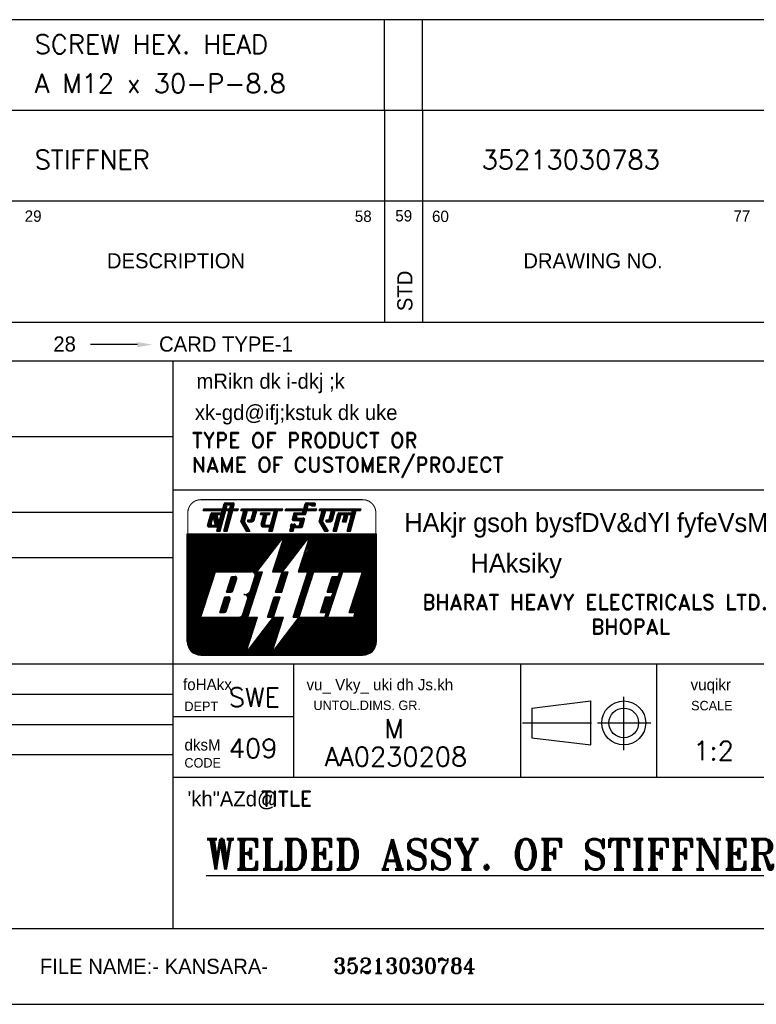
# Model space of a CAD drawing. Extents: x 0 to 840, y 0 to 594.
# Tile 3 of 5: x 439 to 634, y 0 to 260. Entities that reach past the tile are written whole.
import ezdxf

# ---------------------------------------------------------------- set-up
doc = ezdxf.new("R2010")
doc.units = 0
doc.header["$LTSCALE"] = 10
doc.header["$MEASUREMENT"] = 0
doc.linetypes.add('DASHDOT', pattern=[1, 0.5, -0.25, 0, -0.25])
doc.layers.get('0').update_dxf_attribs({"linetype": 'CONTINUOUS'})
doc.layers.add('6', color=4, linetype='DASHDOT')
doc.layers.add('FORMAT', color=7, linetype='CONTINUOUS')
doc.styles.add('HINDI', font='hindi')
doc.styles.add('ROMAND', font='romand')
doc.styles.add('ROMANS', font='romans')
doc.styles.add('ROMANT', font='romant.shx')

# ---------------------------------------------------------------- blocks, each defined once
blk = doc.blocks.new('*X18')
at = {"color": 0}
for p, q in [((31.56, 28.02), (32.19, 28.65)), ((31.62, 28.26), (32.25, 28.89)), ((31.69, 28.51), (32.28, 29.1)), ((31.75, 28.75), (32.11, 29.1)), ((31.82, 28.99), (31.93, 29.1)), ((31.23, 26.81), (31.86, 27.44)), ((31.3, 27.06), (31.93, 27.68)), ((31.36, 27.3), (31.99, 27.93)), ((31.43, 27.54), (32.06, 28.17)), ((31.49, 27.78), (32.12, 28.41)), ((31.16, 26.39), (31.73, 26.96)), ((31.17, 26.57), (31.8, 27.2)), ((31.34, 26.39), (31.67, 26.72)), ((31.52, 26.39), (31.6, 26.48))]:
    blk.add_line(p, q, dxfattribs=at)
blk = doc.blocks.new('*X17')
at = {"color": 0}
for p, q in [((29.69, 27.92), (30.56, 28.79)), ((29.76, 28.17), (30.38, 28.79)), ((29.82, 28.41), (30.2, 28.79)), ((29.89, 28.65), (30.03, 28.79)), ((30.5, 28.56), (30.73, 28.79)), ((30.62, 27.97), (31.44, 28.79)), ((30.66, 28.54), (30.91, 28.79)), ((30.69, 28.21), (31.14, 28.67)), ((30.73, 28.44), (31.07, 28.77)), ((31.15, 28.67), (31.26, 28.79)), ((31.39, 28.56), (31.62, 28.79)), ((31.57, 28.56), (31.75, 28.75)), ((29.37, 26.72), (30, 27.34)), ((29.43, 26.96), (30.06, 27.59)), ((29.5, 27.2), (30.13, 27.83)), ((29.56, 27.44), (30.19, 28.07)), ((29.63, 27.68), (30.26, 28.31)), ((30.56, 27.73), (31.19, 28.36)), ((30.63, 27.62), (31.12, 28.12)), ((30.8, 27.62), (31.06, 27.88)), ((30.98, 27.62), (30.99, 27.64)), ((29.3, 26.47), (29.93, 27.1)), ((29.4, 26.39), (29.87, 26.86)), ((29.57, 26.39), (29.8, 26.62))]:
    blk.add_line(p, q, dxfattribs=at)
blk = doc.blocks.new('*X16')
at = {"color": 0}
for p, q in [((27.57, 28.1), (28.2, 28.73)), ((27.63, 28.34), (28.26, 28.97)), ((27.7, 28.58), (28.22, 29.1)), ((27.76, 28.82), (28.04, 29.1)), ((27.83, 29.06), (27.86, 29.1)), ((28.82, 28.12), (29.45, 28.74)), ((28.89, 28.36), (29.52, 28.99)), ((28.95, 28.6), (29.45, 29.1)), ((29.02, 28.84), (29.28, 29.1)), ((29.08, 29.08), (29.1, 29.1)), ((27.44, 27.62), (28.07, 28.24)), ((27.5, 27.86), (28.13, 28.49)), ((27.51, 27.51), (28, 28)), ((27.57, 27.39), (27.94, 27.76)), ((27.64, 27.28), (27.93, 27.57)), ((27.7, 27.17), (27.99, 27.46)), ((27.76, 27.06), (28.06, 27.35)), ((28.36, 27.65), (28.56, 27.85)), ((28.36, 27.83), (28.38, 27.85)), ((28.5, 27.62), (29.39, 28.5)), ((28.68, 27.62), (29.32, 28.26)), ((28.86, 27.62), (29.26, 28.02)), ((29.08, 27.67), (29.17, 27.76)), ((27.83, 26.95), (28.12, 27.24)), ((27.89, 26.83), (28.19, 27.13)), ((27.96, 26.72), (28.25, 27.01)), ((28.02, 26.61), (28.32, 26.9)), ((28.09, 26.5), (28.38, 26.79)), ((28.16, 26.39), (28.44, 26.68)), ((28.33, 26.39), (28.51, 26.56)), ((28.51, 26.39), (28.57, 26.45))]:
    blk.add_line(p, q, dxfattribs=at)
blk = doc.blocks.new('*X15')
at = {"color": 0}
for p, q in [((27.48, 29.25), (27.56, 29.33)), ((27.51, 29.1), (27.74, 29.33)), ((27.69, 29.1), (27.92, 29.33)), ((27.86, 29.1), (28.09, 29.33)), ((28.04, 29.1), (28.27, 29.33)), ((28.22, 29.1), (28.45, 29.33)), ((28.39, 29.1), (28.62, 29.33)), ((28.57, 29.1), (28.8, 29.33)), ((28.75, 29.1), (28.98, 29.33)), ((28.92, 29.1), (29.15, 29.33)), ((29.1, 29.1), (29.33, 29.33)), ((29.28, 29.1), (29.51, 29.33)), ((29.45, 29.1), (29.68, 29.33)), ((29.63, 29.1), (29.86, 29.33)), ((29.81, 29.1), (30.04, 29.33)), ((29.98, 29.1), (30.21, 29.33)), ((30.16, 29.1), (30.39, 29.33)), ((30.34, 29.1), (30.57, 29.33)), ((30.51, 29.1), (30.74, 29.33)), ((30.69, 29.1), (30.92, 29.33)), ((30.87, 29.1), (31.1, 29.33)), ((31.04, 29.1), (31.27, 29.33)), ((31.22, 29.1), (31.45, 29.33)), ((31.4, 29.1), (31.63, 29.33)), ((31.57, 29.1), (31.8, 29.33)), ((31.75, 29.1), (31.98, 29.33)), ((31.93, 29.1), (32.16, 29.33)), ((32.11, 29.1), (32.34, 29.33)), ((32.28, 29.1), (32.51, 29.33)), ((32.46, 29.1), (32.69, 29.33)), ((32.64, 29.1), (32.87, 29.33)), ((32.81, 29.1), (32.93, 29.22))]:
    blk.add_line(p, q, dxfattribs=at)
blk = doc.blocks.new('*X14')
at = {"color": 0}
for p, q in [((23.88, 27.95), (24.72, 28.79)), ((23.95, 28.19), (24.55, 28.79)), ((24.01, 28.43), (24.37, 28.79)), ((24.08, 28.67), (24.19, 28.79)), ((24.67, 28.56), (24.9, 28.79)), ((24.85, 28.56), (25.08, 28.79)), ((25.02, 28.56), (25.56, 29.1)), ((25.2, 28.56), (25.74, 29.1)), ((25.32, 29.03), (25.39, 29.1)), ((25.38, 28.56), (25.76, 28.94)), ((25.56, 28.56), (25.69, 28.7)), ((23.92, 27.81), (24.44, 28.33)), ((24.06, 27.77), (24.45, 28.17)), ((24.23, 27.77), (24.56, 28.1)), ((24.41, 27.77), (24.74, 28.1)), ((24.55, 26.85), (25.43, 27.73)), ((24.59, 27.77), (24.92, 28.1)), ((24.73, 26.85), (25.37, 27.49)), ((24.76, 27.77), (25.09, 28.1)), ((24.87, 27.34), (25.49, 27.96)), ((24.9, 27.72), (25.27, 28.1)), ((24.93, 27.59), (25.42, 28.07)), ((23.63, 26.99), (23.95, 27.31)), ((23.69, 27.23), (23.76, 27.29)), ((23.7, 26.88), (24.13, 27.31)), ((23.84, 26.85), (24.26, 27.26)), ((24.02, 26.85), (24.29, 27.12)), ((24.2, 26.85), (24.43, 27.08)), ((24.38, 26.85), (24.61, 27.08)), ((24.91, 26.85), (25.3, 27.25)), ((25.08, 26.85), (25.24, 27.01))]:
    blk.add_line(p, q, dxfattribs=at)
blk = doc.blocks.new('*X13')
at = {"color": 0}
for p, q in [((22.95, 29.14), (23.14, 29.33)), ((23.09, 29.1), (23.32, 29.33)), ((23.27, 29.1), (23.5, 29.33)), ((23.44, 29.1), (23.67, 29.33)), ((23.62, 29.1), (23.85, 29.33)), ((23.8, 29.1), (24.03, 29.33)), ((23.97, 29.1), (24.2, 29.33)), ((24.15, 29.1), (24.38, 29.33)), ((24.33, 29.1), (24.56, 29.33)), ((24.5, 29.1), (24.73, 29.33)), ((24.68, 29.1), (24.91, 29.33)), ((24.86, 29.1), (25.09, 29.33)), ((25.03, 29.1), (25.26, 29.33)), ((25.21, 29.1), (25.44, 29.33)), ((25.39, 29.1), (25.62, 29.33)), ((25.56, 29.1), (25.79, 29.33)), ((25.74, 29.1), (25.97, 29.33)), ((25.92, 29.1), (26.15, 29.33)), ((26.09, 29.1), (26.32, 29.33)), ((26.27, 29.1), (26.5, 29.33)), ((26.45, 29.1), (26.68, 29.33)), ((26.63, 29.1), (26.86, 29.33)), ((26.8, 29.1), (27.03, 29.33)), ((26.98, 29.1), (27.08, 29.2))]:
    blk.add_line(p, q, dxfattribs=at)
blk = doc.blocks.new('*X12')
at = {"color": 0}
for p, q in [((25.44, 29.33), (26.21, 30.1)), ((25.45, 29.52), (26.03, 30.1)), ((25.52, 29.76), (25.86, 30.1)), ((25.58, 30), (25.67, 30.09)), ((26.16, 29.87), (26.39, 30.1)), ((26.33, 29.87), (26.56, 30.1)), ((26.44, 29.8), (26.74, 30.1)), ((26.54, 29.72), (26.89, 30.07)), ((26.71, 29.72), (26.94, 29.95)), ((25.62, 29.33), (25.95, 29.66)), ((25.79, 29.33), (25.89, 29.42))]:
    blk.add_line(p, q, dxfattribs=at)
blk = doc.blocks.new('*X11')
at = {"color": 0}
for p, q in [((23.56, 26.39), (24.02, 26.85)), ((23.6, 26.61), (23.84, 26.85)), ((23.67, 26.85), (23.7, 26.88)), ((23.74, 26.39), (24.1, 26.75)), ((23.92, 26.39), (24.04, 26.51))]:
    blk.add_line(p, q, dxfattribs=at)
blk = doc.blocks.new('*X10')
at = {"color": 0}
for p, q in [((17.09, 29.11), (17.31, 29.33)), ((17.26, 29.1), (17.49, 29.33)), ((17.43, 29.1), (17.66, 29.33)), ((17.61, 29.1), (17.84, 29.33)), ((17.79, 29.1), (18.02, 29.33)), ((17.96, 29.1), (18.19, 29.33)), ((18.14, 29.1), (18.37, 29.33)), ((18.32, 29.1), (18.55, 29.33)), ((18.49, 29.1), (18.72, 29.33)), ((18.67, 29.1), (18.9, 29.33)), ((18.85, 29.1), (19.08, 29.33)), ((19.02, 29.1), (19.25, 29.33)), ((19.2, 29.1), (19.43, 29.33)), ((19.38, 29.1), (19.61, 29.33)), ((19.55, 29.1), (19.78, 29.33)), ((19.7, 28.71), (19.77, 28.79)), ((19.72, 28.56), (19.95, 28.79)), ((19.73, 29.1), (19.96, 29.33)), ((19.9, 28.56), (20.13, 28.79)), ((19.91, 29.1), (20.14, 29.33)), ((20.07, 28.56), (20.3, 28.79)), ((20.08, 29.1), (20.31, 29.33)), ((20.25, 28.56), (20.48, 28.79)), ((20.26, 29.1), (20.49, 29.33)), ((20.43, 28.56), (20.66, 28.79)), ((20.44, 29.1), (20.67, 29.33)), ((20.61, 29.1), (20.84, 29.33)), ((20.61, 28.56), (20.84, 28.79)), ((20.78, 28.56), (20.95, 28.73)), ((20.79, 29.1), (21.02, 29.33)), ((20.97, 29.1), (21.2, 29.33)), ((21.15, 29.1), (21.38, 29.33)), ((21.32, 29.1), (21.55, 29.33)), ((21.5, 29.1), (21.73, 29.33)), ((21.68, 29.1), (21.91, 29.33)), ((21.85, 29.1), (22.08, 29.33)), ((22.03, 29.1), (22.26, 29.33)), ((22.21, 29.1), (22.44, 29.33)), ((22.38, 29.1), (22.61, 29.33))]:
    blk.add_line(p, q, dxfattribs=at)
blk = doc.blocks.new('*X9')
at = {"color": 0}
for p, q in [((17.25, 28.21), (17.88, 28.84)), ((17.31, 28.45), (17.94, 29.08)), ((17.38, 28.69), (17.79, 29.1)), ((17.44, 28.93), (17.61, 29.1)), ((18.5, 28.22), (19.13, 28.85)), ((18.57, 28.47), (19.2, 29.09)), ((18.63, 28.71), (19.02, 29.1)), ((18.7, 28.95), (18.85, 29.1)), ((21.26, 28.15), (21.89, 28.78)), ((21.32, 28.39), (21.95, 29.02)), ((21.39, 28.63), (21.85, 29.1)), ((21.45, 28.88), (21.68, 29.1)), ((17.12, 27.72), (17.75, 28.35)), ((17.13, 27.56), (17.68, 28.11)), ((17.18, 27.97), (17.81, 28.59)), ((17.19, 27.44), (17.62, 27.87)), ((17.26, 27.33), (17.55, 27.63)), ((17.32, 27.22), (17.61, 27.51)), ((17.39, 27.11), (17.68, 27.4)), ((18.01, 27.73), (18.13, 27.85)), ((18.07, 27.62), (18.31, 27.85)), ((18.25, 27.62), (19, 28.37)), ((18.43, 27.62), (18.94, 28.13)), ((18.44, 27.98), (19.07, 28.61)), ((18.61, 27.62), (18.87, 27.89)), ((19.77, 27.2), (20.37, 27.8)), ((19.81, 27.41), (20.44, 28.04)), ((19.82, 27.07), (20.31, 27.56)), ((19.87, 27.65), (20.5, 28.28)), ((19.94, 27.89), (20.57, 28.52)), ((20, 28.13), (20.43, 28.56)), ((20.07, 28.38), (20.25, 28.56)), ((20.87, 26.7), (21.5, 27.33)), ((20.92, 26.93), (21.56, 27.57)), ((21, 27.19), (21.63, 27.81)), ((21.06, 27.43), (21.69, 28.06)), ((21.13, 27.67), (21.76, 28.3)), ((21.19, 27.91), (21.82, 28.54)), ((17.45, 27), (17.74, 27.29)), ((17.51, 26.88), (17.81, 27.18)), ((17.58, 26.77), (17.87, 27.06)), ((17.64, 26.66), (17.94, 26.95)), ((17.71, 26.55), (18, 26.84)), ((17.77, 26.44), (18.07, 26.73)), ((17.9, 26.39), (18.13, 26.62)), ((18.08, 26.39), (18.19, 26.5)), ((18.26, 26.39), (18.26, 26.39)), ((19.91, 26.98), (20.25, 27.32)), ((20.04, 26.93), (20.3, 27.19)), ((20.21, 26.93), (20.44, 27.16)), ((20.39, 26.93), (20.62, 27.16)), ((20.57, 26.93), (20.8, 27.16)), ((20.74, 26.93), (20.97, 27.16)), ((20.8, 26.46), (21.43, 27.09)), ((20.91, 26.39), (21.37, 26.85)), ((21.09, 26.39), (21.3, 26.61))]:
    blk.add_line(p, q, dxfattribs=at)
blk = doc.blocks.new('*X8')
at = {"color": 0}
for p, q in [((13.41, 28.26), (13.71, 28.56)), ((13.45, 28.12), (13.89, 28.56)), ((13.46, 28.49), (13.51, 28.54)), ((13.49, 27.98), (13.95, 28.44)), ((13.53, 27.85), (13.98, 28.3)), ((13.57, 27.71), (14.01, 28.16)), ((13.6, 27.57), (14.05, 28.02)), ((13.64, 27.43), (14.08, 27.87)), ((13.68, 27.29), (14.12, 27.73)), ((13.72, 27.16), (14.15, 27.59)), ((13.9, 27.16), (14.17, 27.43)), ((14.08, 27.16), (14.1, 27.18))]:
    blk.add_line(p, q, dxfattribs=at)
blk = doc.blocks.new('*X7')
at = {"color": 0}
for p, q in [((12.97, 28.18), (13.59, 28.79)), ((13.04, 28.42), (13.41, 28.79)), ((13.1, 28.66), (13.23, 28.79)), ((13.51, 28.54), (13.76, 28.79)), ((13.71, 28.56), (13.94, 28.79)), ((13.89, 28.56), (14.12, 28.79)), ((14.06, 28.56), (14.29, 28.79)), ((14.24, 28.56), (14.47, 28.79)), ((14.42, 28.56), (14.49, 28.63)), ((12.7, 27.02), (13.19, 27.51)), ((12.72, 27.21), (13.26, 27.76)), ((12.78, 27.45), (13.32, 28)), ((12.84, 27.69), (13.39, 28.24)), ((12.91, 27.94), (13.46, 28.49)), ((12.79, 26.94), (13.15, 27.29)), ((12.96, 26.93), (13.22, 27.18)), ((13.14, 26.93), (13.37, 27.16)), ((13.32, 26.93), (13.55, 27.16)), ((13.49, 26.93), (13.72, 27.16)), ((13.67, 26.93), (13.9, 27.16)), ((13.85, 26.93), (14.08, 27.16)), ((14.03, 26.93), (14.04, 26.94))]:
    blk.add_line(p, q, dxfattribs=at)
blk = doc.blocks.new('*X6')
at = {"color": 0}
for p, q in [((12.13, 29.1), (12.36, 29.33)), ((12.15, 29.3), (12.18, 29.33)), ((12.31, 29.1), (12.54, 29.33)), ((12.48, 29.1), (12.71, 29.33)), ((12.66, 29.1), (12.89, 29.33)), ((12.84, 29.1), (13.07, 29.33)), ((13.01, 29.1), (13.24, 29.33)), ((13.19, 29.1), (13.42, 29.33)), ((13.37, 29.1), (13.6, 29.33)), ((13.54, 29.1), (13.77, 29.33)), ((13.72, 29.1), (13.95, 29.33)), ((13.9, 29.1), (14.13, 29.33)), ((14.07, 29.1), (14.3, 29.33)), ((14.25, 29.1), (14.48, 29.33)), ((14.43, 29.1), (14.66, 29.33)), ((14.6, 29.1), (14.83, 29.33)), ((14.78, 29.1), (15.01, 29.33)), ((14.96, 29.1), (15.19, 29.33)), ((15.13, 29.1), (15.36, 29.33)), ((15.31, 29.1), (15.54, 29.33)), ((15.49, 29.1), (15.72, 29.33)), ((15.66, 29.1), (15.89, 29.33)), ((15.84, 29.1), (16.07, 29.33)), ((16.02, 29.1), (16.25, 29.33)), ((16.2, 29.1), (16.43, 29.33)), ((16.37, 29.1), (16.6, 29.33)), ((16.55, 29.1), (16.76, 29.31))]:
    blk.add_line(p, q, dxfattribs=at)
blk = doc.blocks.new('*X5')
at = {"color": 0}
for p, q in [((14.69, 29.36), (15.43, 30.1)), ((14.75, 29.6), (15.25, 30.1)), ((14.81, 29.84), (15.07, 30.1)), ((15.37, 29.87), (15.6, 30.1)), ((15.55, 29.87), (15.78, 30.1)), ((15.62, 29.41), (16.21, 30)), ((15.67, 29.81), (15.96, 30.1)), ((15.68, 29.65), (16.12, 30.09)), ((14.83, 29.33), (15.25, 29.74)), ((15.01, 29.33), (15.18, 29.5)), ((15.72, 29.33), (16.18, 29.79)), ((15.89, 29.33), (16.12, 29.55))]:
    blk.add_line(p, q, dxfattribs=at)
blk = doc.blocks.new('*X4')
at = {"color": 0}
for p, q in [((14.36, 28.15), (14.99, 28.78)), ((14.43, 28.39), (15.05, 29.02)), ((14.49, 28.63), (14.96, 29.1)), ((14.56, 28.87), (14.78, 29.1)), ((15.29, 28.2), (15.92, 28.83)), ((15.36, 28.44), (15.99, 29.07)), ((15.42, 28.68), (15.84, 29.1)), ((15.49, 28.92), (15.66, 29.1)), ((13.97, 26.7), (14.6, 27.33)), ((14.04, 26.94), (14.67, 27.57)), ((14.1, 27.18), (14.73, 27.81)), ((14.17, 27.43), (14.8, 28.05)), ((14.23, 27.67), (14.86, 28.3)), ((14.3, 27.91), (14.93, 28.54)), ((14.91, 26.75), (15.54, 27.38)), ((14.97, 26.99), (15.6, 27.62)), ((15.04, 27.23), (15.66, 27.86)), ((15.1, 27.48), (15.73, 28.1)), ((15.17, 27.72), (15.79, 28.34)), ((15.23, 27.96), (15.86, 28.59)), ((13.91, 26.46), (14.54, 27.09)), ((14.02, 26.39), (14.47, 26.85)), ((14.19, 26.39), (14.41, 26.61)), ((14.84, 26.51), (15.47, 27.14)), ((14.9, 26.39), (15.41, 26.9)), ((15.08, 26.39), (15.34, 26.65)), ((15.25, 26.39), (15.28, 26.41))]:
    blk.add_line(p, q, dxfattribs=at)
blk = doc.blocks.new('*X3')
at = {"color": 0}
for p, q in [((10, 17.42), (18.58, 26)), ((10, 17.6), (18.4, 26)), ((10, 17.78), (18.22, 26)), ((10, 17.95), (18.05, 26)), ((10, 18.13), (17.87, 26)), ((10, 18.31), (17.69, 26)), ((10, 18.49), (17.51, 26)), ((10, 18.66), (17.34, 26)), ((10, 18.84), (17.16, 26)), ((10, 19.02), (16.98, 26)), ((10, 19.19), (16.81, 26)), ((10, 19.37), (16.63, 26)), ((10, 19.55), (16.45, 26)), ((10, 19.72), (16.28, 26)), ((10, 19.9), (16.1, 26)), ((10, 20.08), (15.92, 26)), ((10, 20.25), (15.75, 26)), ((10, 20.43), (15.57, 26)), ((10, 20.61), (15.39, 26)), ((10, 20.78), (15.22, 26)), ((10, 20.96), (15.04, 26)), ((10, 21.14), (14.86, 26)), ((10, 21.31), (14.69, 26)), ((10, 21.49), (14.51, 26)), ((10, 21.67), (14.33, 26)), ((10, 21.84), (14.16, 26)), ((10, 22.02), (13.98, 26)), ((10, 22.2), (13.8, 26)), ((10, 22.37), (13.63, 26)), ((10, 22.55), (13.45, 26)), ((10, 22.73), (13.27, 26)), ((10, 22.9), (13.1, 26)), ((10, 23.08), (12.92, 26)), ((10, 23.26), (12.74, 26)), ((10, 23.44), (12.56, 26)), ((10, 23.61), (12.39, 26)), ((10, 23.79), (12.21, 26)), ((10, 23.97), (12.03, 26)), ((10, 24.14), (11.86, 26)), ((10, 24.32), (11.68, 26)), ((10, 24.5), (11.5, 26)), ((10, 24.67), (11.33, 26)), ((10, 24.85), (11.15, 26)), ((10, 25.03), (10.97, 26)), ((10, 25.2), (10.8, 26)), ((10, 25.38), (10.62, 26)), ((10, 25.56), (10.44, 26)), ((10, 25.73), (10.27, 26)), ((10, 25.91), (10.09, 26)), ((13.75, 21), (18.75, 26)), ((13.93, 21), (18.93, 26)), ((14.11, 21), (19.11, 26)), ((14.28, 21), (19.28, 26)), ((14.46, 21), (19.46, 26)), ((14.64, 21), (19.64, 26)), ((14.81, 21), (19.81, 26)), ((14.99, 21), (19.99, 26)), ((15.17, 21), (20.17, 26)), ((15.34, 21), (20.34, 26)), ((15.52, 21), (20.52, 26)), ((15.7, 21), (20.7, 26)), ((15.87, 21), (20.87, 26)), ((16.05, 21), (21.05, 26)), ((16.23, 21), (21.23, 26)), ((16.4, 21), (21.4, 26)), ((16.58, 21), (21.58, 26)), ((16.76, 21), (21.76, 26)), ((16.93, 21), (21.93, 26)), ((17.11, 21), (22.11, 26)), ((17.29, 21), (22.29, 26)), ((17.46, 21), (22.46, 26)), ((17.64, 21), (22.64, 26)), ((17.82, 21), (22.82, 26)), ((17.99, 21), (22.99, 26)), ((18.17, 21), (22.37, 25.2)), ((21.28, 21.11), (26.18, 26)), ((21.35, 21), (26.35, 26)), ((21.37, 21.37), (26, 26)), ((21.45, 21.63), (25.82, 26)), ((21.53, 21), (25.9, 25.37)), ((21.54, 21.89), (25.65, 26)), ((21.62, 22.16), (25.47, 26)), ((21.71, 22.42), (25.29, 26)), ((21.8, 22.68), (25.12, 26)), ((21.88, 22.94), (24.94, 26)), ((21.97, 23.2), (24.76, 26)), ((22.05, 23.46), (24.59, 26)), ((22.14, 23.73), (24.41, 26)), ((22.22, 23.99), (24.23, 26)), ((22.31, 24.25), (24.06, 26)), ((22.39, 24.51), (23.88, 26)), ((22.48, 24.77), (23.7, 26)), ((22.56, 25.04), (23.53, 26)), ((22.65, 25.3), (23.35, 26)), ((22.73, 25.56), (23.17, 26)), ((24.7, 21.17), (29.54, 26)), ((24.71, 21), (29.71, 26)), ((24.79, 21.43), (29.36, 26)), ((24.87, 21.69), (29.18, 26)), ((24.89, 21), (29.89, 26)), ((24.96, 21.95), (29.01, 26)), ((25.04, 22.22), (28.83, 26)), ((25.07, 21), (30.07, 26)), ((25.13, 22.48), (28.65, 26)), ((25.21, 22.74), (28.47, 26)), ((25.24, 21), (30.24, 26)), ((25.3, 23), (28.3, 26)), ((25.39, 23.26), (28.12, 26)), ((25.42, 21), (30.42, 26)), ((25.47, 23.53), (27.94, 26)), ((25.56, 23.79), (27.77, 26)), ((25.6, 21), (30.6, 26)), ((25.61, 19.95), (31.66, 26)), ((25.64, 24.05), (27.59, 26)), ((25.69, 20.21), (31.48, 26)), ((25.73, 24.31), (27.41, 26)), ((25.77, 21), (30.77, 26)), ((25.78, 20.48), (31.3, 26)), ((25.81, 24.57), (27.24, 26)), ((25.86, 20.74), (31.13, 26)), ((25.9, 24.83), (27.06, 26)), ((25.95, 21), (30.95, 26)), ((25.98, 25.1), (26.88, 26)), ((26.07, 25.36), (26.71, 26)), ((26.15, 25.62), (26.53, 26)), ((26.83, 21), (31.83, 26)), ((27.01, 21), (32.01, 26)), ((27.19, 21), (32.19, 26)), ((27.36, 21), (32.36, 26)), ((27.54, 21), (32.54, 26)), ((27.72, 21), (32.72, 26)), ((27.89, 21), (32.89, 26)), ((28.07, 21), (33.07, 26)), ((28.25, 21), (33.25, 26)), ((28.42, 21), (33.42, 26)), ((28.6, 21), (33.6, 26)), ((28.78, 21), (33.78, 26)), ((28.95, 21), (33.95, 26)), ((29.13, 21), (34.13, 26)), ((29.31, 21), (34.31, 26)), ((29.49, 21), (34.49, 26)), ((29.66, 21), (34.66, 26)), ((29.84, 21), (34.84, 26)), ((29.96, 20.41), (35, 25.45)), ((30.02, 21), (35, 25.98)), ((30.04, 20.67), (35, 25.63)), ((30.13, 20.94), (35, 25.81)), ((30.72, 21), (35, 25.28)), ((30.9, 21), (35, 25.1)), ((31.08, 21), (35, 24.92)), ((31.25, 21), (35, 24.75)), ((18.35, 21), (21.79, 24.44)), ((18.52, 21), (21.21, 23.68)), ((21.71, 21), (25.32, 24.62)), ((21.88, 21), (24.74, 23.86)), ((31.43, 21), (35, 24.57)), ((31.61, 21), (35, 24.39)), ((31.78, 21), (35, 24.22)), ((31.96, 21), (35, 24.04)), ((32.14, 21), (35, 23.86)), ((32.31, 21), (35, 23.69)), ((32.49, 21), (35, 23.51)), ((18.66, 20.96), (20.62, 22.92)), ((18.77, 20.89), (20.04, 22.16)), ((22.06, 21), (24.16, 23.1)), ((22.24, 21), (23.58, 22.34)), ((32.67, 21), (35, 23.33)), ((32.84, 21), (35, 23.16)), ((32.87, 20.14), (35, 22.27)), ((32.96, 20.41), (35, 22.45)), ((33.02, 21), (35, 22.98)), ((33.04, 20.67), (35, 22.63)), ((33.13, 20.93), (35, 22.8)), ((10, 17.25), (13.75, 21)), ((18.77, 19.83), (19.94, 21)), ((18.85, 20.09), (19.76, 21)), ((18.86, 20.8), (19.46, 21.4)), ((18.92, 20.69), (19.23, 21)), ((18.94, 20.35), (19.59, 21)), ((18.96, 20.55), (19.41, 21)), ((22.19, 19.89), (23.3, 21)), ((22.27, 20.15), (23.12, 21)), ((22.36, 20.41), (22.94, 21)), ((22.41, 21), (22.99, 21.58)), ((22.44, 20.68), (22.77, 21)), ((22.53, 20.94), (22.59, 21)), ((25.52, 19.69), (26.71, 20.88)), ((32.19, 18.05), (35, 20.86)), ((32.28, 18.31), (35, 21.03)), ((32.36, 18.57), (35, 21.21)), ((32.45, 18.83), (35, 21.39)), ((32.53, 19.1), (35, 21.56)), ((32.62, 19.36), (35, 21.74)), ((32.7, 19.62), (35, 21.92)), ((32.79, 19.88), (35, 22.1)), ((10, 17.07), (13.66, 20.73)), ((10, 16.89), (13.58, 20.47)), ((10, 16.72), (13.49, 20.21)), ((10, 16.54), (13.41, 19.95)), ((10, 16.36), (13.32, 19.69)), ((18.34, 18.52), (19.53, 19.71)), ((18.43, 18.78), (19.61, 19.97)), ((18.51, 19.04), (19.7, 20.23)), ((18.6, 19.31), (19.78, 20.49)), ((18.68, 19.57), (19.87, 20.75)), ((21.76, 18.58), (22.95, 19.77)), ((21.85, 18.84), (23.03, 20.03)), ((21.93, 19.11), (23.12, 20.29)), ((22.02, 19.37), (23.2, 20.55)), ((22.1, 19.63), (23.29, 20.81)), ((25.1, 18.38), (26.28, 19.57)), ((25.18, 18.64), (26.37, 19.83)), ((25.27, 18.9), (26.45, 20.09)), ((25.35, 19.17), (26.54, 20.35)), ((25.44, 19.43), (26.62, 20.61)), ((28.52, 18.44), (30.3, 20.22)), ((28.55, 18.3), (30.21, 19.96)), ((28.6, 18.7), (30.38, 20.48)), ((28.69, 18.97), (30.47, 20.74)), ((28.73, 18.3), (30.13, 19.7)), ((28.77, 19.23), (29.95, 20.4)), ((28.86, 19.49), (29.77, 20.4)), ((28.94, 19.75), (29.59, 20.4)), ((29.03, 20.01), (29.42, 20.4)), ((29.11, 20.28), (29.24, 20.4)), ((31.59, 16.22), (35, 19.62)), ((31.68, 16.48), (35, 19.8)), ((31.77, 16.74), (35, 19.97)), ((31.85, 17), (35, 20.15)), ((31.94, 17.26), (35, 20.33)), ((32.02, 17.52), (35, 20.5)), ((32.11, 17.79), (35, 20.68)), ((10, 16.19), (13.24, 19.42)), ((10, 16.01), (13.15, 19.16)), ((10, 15.83), (13.07, 18.9)), ((10, 15.66), (12.98, 18.64)), ((10, 15.48), (12.9, 18.38)), ((17.85, 17.85), (19.44, 19.44)), ((17.92, 17.75), (19.36, 19.18)), ((17.92, 17.21), (19.1, 18.4)), ((17.97, 17.62), (19.27, 18.92)), ((17.98, 17.45), (19.19, 18.66)), ((21.68, 18.32), (22.86, 19.51)), ((21.84, 18.3), (22.78, 19.24)), ((22.01, 18.3), (22.69, 18.98)), ((22.19, 18.3), (22.61, 18.72)), ((22.37, 18.3), (22.52, 18.46)), ((24.67, 17.07), (25.86, 18.26)), ((24.76, 17.33), (25.94, 18.52)), ((24.84, 17.6), (26.03, 18.78)), ((24.93, 17.86), (26.11, 19.04)), ((25.01, 18.12), (26.2, 19.3)), ((28.91, 18.3), (30.04, 19.43)), ((29.08, 18.3), (29.96, 19.17)), ((29.11, 17.79), (29.7, 18.39)), ((29.19, 18.06), (29.79, 18.65)), ((29.26, 18.3), (29.87, 18.91)), ((31.42, 15.69), (35, 19.27)), ((31.51, 15.95), (35, 19.44)), ((31.51, 15.6), (35, 19.09)), ((31.69, 15.6), (35, 18.91)), ((31.86, 15.6), (35, 18.74)), ((32.04, 15.6), (35, 18.56)), ((32.18, 15.57), (35, 18.38)), ((10, 15.3), (12.81, 18.12)), ((10, 15.13), (12.73, 17.85)), ((10, 14.95), (12.64, 17.59)), ((10, 14.77), (12.56, 17.33)), ((10, 14.6), (12.47, 17.07)), ((17.49, 15.9), (18.68, 17.09)), ((17.58, 16.16), (18.76, 17.35)), ((17.63, 17.98), (17.66, 18.01)), ((17.66, 16.43), (18.85, 17.61)), ((17.75, 17.93), (17.91, 18.09)), ((17.75, 16.69), (18.93, 17.87)), ((17.83, 16.95), (19.02, 18.13)), ((20.91, 15.96), (22.1, 17.15)), ((21, 16.23), (22.18, 17.41)), ((21.08, 16.49), (22.27, 17.67)), ((21.17, 16.75), (22.12, 17.7)), ((21.25, 17.01), (21.94, 17.7)), ((21.34, 17.27), (21.77, 17.7)), ((21.42, 17.53), (21.59, 17.7)), ((24.25, 15.76), (25.43, 16.95)), ((24.33, 16.02), (25.52, 17.21)), ((24.42, 16.29), (25.6, 17.47)), ((24.5, 16.55), (25.69, 17.73)), ((24.59, 16.81), (25.77, 17.99)), ((27.15, 10), (35, 17.85)), ((27.32, 10), (35, 17.68)), ((27.5, 10), (35, 17.5)), ((27.62, 15.6), (29.36, 17.34)), ((27.67, 15.82), (29.45, 17.6)), ((27.68, 10), (35, 17.32)), ((27.75, 16.09), (29.53, 17.86)), ((27.8, 15.6), (29.27, 17.08)), ((27.84, 16.35), (29.62, 18.12)), ((27.85, 10), (35, 17.15)), ((27.92, 16.61), (29.01, 17.7)), ((28.01, 16.87), (28.84, 17.7)), ((28.03, 10), (35, 16.97)), ((28.09, 17.13), (28.66, 17.7)), ((28.18, 17.39), (28.48, 17.7)), ((28.26, 17.66), (28.31, 17.7)), ((32.01, 15.04), (35, 18.03)), ((32.1, 15.31), (35, 18.21)), ((10, 14.42), (12.39, 16.81)), ((10, 14.24), (12.3, 16.54)), ((10, 14.07), (12.22, 16.28)), ((10, 13.89), (12.13, 16.02)), ((10, 13.71), (12.05, 15.76)), ((12.12, 10), (18.42, 16.3)), ((12.3, 10), (18.34, 16.04)), ((12.47, 10), (18.25, 15.78)), ((17.32, 15.38), (18.51, 16.56)), ((17.41, 15.64), (18.59, 16.83)), ((20.66, 15.18), (21.84, 16.36)), ((20.66, 15), (21.76, 16.1)), ((20.74, 15.44), (21.93, 16.62)), ((20.83, 15.7), (22.01, 16.89)), ((20.83, 15), (21.67, 15.84)), ((24.02, 15), (25.18, 16.16)), ((24.08, 15.24), (25.26, 16.42)), ((24.16, 15.5), (25.35, 16.69)), ((24.19, 15), (25.09, 15.9)), ((24.37, 15), (25.01, 15.64)), ((27.97, 15.6), (29.19, 16.82)), ((28.15, 15.6), (29.1, 16.55)), ((28.21, 10), (35, 16.79)), ((28.26, 15.18), (28.85, 15.77)), ((28.33, 15.6), (29.02, 16.29)), ((28.34, 15.44), (28.93, 16.03)), ((28.38, 10), (35, 16.62)), ((28.56, 10), (35, 16.44)), ((28.74, 10), (35, 16.26)), ((28.92, 10), (35, 16.08)), ((29.09, 10), (35, 15.91)), ((29.27, 10), (35, 15.73)), ((10, 13.54), (11.96, 15.5)), ((10, 13.36), (11.88, 15.24)), ((10, 11.77), (13.23, 15)), ((10, 11.94), (13.06, 15)), ((10, 12.12), (12.88, 15)), ((10, 12.3), (12.7, 15)), ((10, 12.47), (12.53, 15)), ((10, 12.65), (12.35, 15)), ((10, 12.83), (12.17, 15)), ((10, 13.01), (11.99, 15)), ((10, 13.18), (11.82, 15)), ((10.01, 11.6), (13.41, 15)), ((10.03, 11.45), (13.59, 15)), ((10.07, 11.31), (13.76, 15)), ((10.11, 11.17), (13.94, 15)), ((10.16, 11.05), (14.12, 15)), ((10.22, 10.93), (14.29, 15)), ((10.29, 10.82), (14.47, 15)), ((10.36, 10.72), (14.65, 15)), ((10.44, 10.62), (14.82, 15)), ((10.53, 10.53), (15, 15)), ((10.62, 10.44), (15.18, 15)), ((10.72, 10.36), (15.35, 15)), ((10.82, 10.29), (15.53, 15)), ((10.93, 10.22), (15.71, 15)), ((11.05, 10.16), (15.88, 15)), ((11.17, 10.11), (16.06, 15)), ((11.31, 10.07), (16.24, 15)), ((11.45, 10.03), (16.41, 15)), ((11.6, 10.01), (16.59, 15)), ((11.77, 10), (16.77, 15)), ((11.94, 10), (16.99, 15.04)), ((12.65, 10), (18.17, 15.52)), ((12.83, 10), (18.08, 15.25)), ((13.01, 10), (18.01, 15)), ((13.18, 10), (18.18, 15)), ((13.36, 10), (18.36, 15)), ((13.54, 10), (18.54, 15)), ((13.71, 10), (18.71, 15)), ((13.89, 10), (18.89, 15)), ((14.07, 10), (19.07, 15)), ((14.24, 10), (19.24, 15)), ((14.42, 10), (19.24, 14.82)), ((14.6, 10), (19.16, 14.56)), ((17.6, 10), (22.6, 15)), ((17.78, 10), (22.66, 14.88)), ((17.95, 10), (22.58, 14.62)), ((18.03, 10.6), (22.42, 15)), ((18.13, 10), (22.49, 14.36)), ((18.61, 11.36), (22.25, 15)), ((19.19, 12.12), (22.07, 15)), ((19.77, 12.88), (21.89, 15)), ((20.35, 13.64), (21.72, 15)), ((20.94, 14.4), (21.54, 15)), ((20.96, 10), (25.96, 15)), ((21.01, 15), (21.59, 15.58)), ((21.14, 10), (26.14, 15)), ((21.19, 15), (21.5, 15.32)), ((21.31, 10), (26.31, 15)), ((21.36, 15), (21.42, 15.05)), ((21.49, 10), (26.49, 15)), ((21.56, 10.78), (25.78, 15)), ((21.67, 10), (26.67, 15)), ((21.84, 10), (26.84, 15)), ((22.02, 10), (27.02, 15)), ((22.14, 11.54), (25.61, 15)), ((22.2, 10), (27.2, 15)), ((22.37, 10), (27.37, 15)), ((22.55, 10), (27.55, 15)), ((22.73, 12.3), (25.43, 15)), ((22.73, 10), (27.73, 15)), ((22.9, 10), (27.9, 15)), ((23.08, 10), (28.08, 15)), ((23.26, 10), (28.76, 15.51)), ((23.31, 13.06), (25.25, 15)), ((23.44, 10), (28.68, 15.24)), ((23.61, 10), (28.61, 15)), ((23.79, 10), (28.79, 15)), ((23.89, 13.81), (25.08, 15)), ((23.97, 10), (28.97, 15)), ((24.14, 10), (29.14, 15)), ((24.32, 10), (29.32, 15)), ((24.47, 14.57), (24.9, 15)), ((24.5, 10), (29.5, 15)), ((24.55, 15), (24.92, 15.38)), ((24.67, 10), (29.67, 15)), ((24.72, 15), (24.84, 15.11)), ((24.85, 10), (29.85, 15)), ((25.03, 10), (30.03, 15)), ((25.2, 10), (30.2, 15)), ((25.38, 10), (30.38, 15)), ((25.56, 10), (30.56, 15)), ((25.73, 10), (30.73, 15)), ((25.91, 10), (30.91, 15)), ((26.09, 10), (31.09, 15)), ((26.26, 10), (31.26, 15)), ((26.44, 10), (31.44, 15)), ((26.62, 10), (31.62, 15)), ((26.79, 10), (31.79, 15)), ((26.97, 10), (31.97, 15)), ((29.45, 10), (35, 15.55)), ((29.62, 10), (35, 15.38)), ((29.8, 10), (35, 15.2)), ((29.98, 10), (35, 15.02)), ((30.15, 10), (35, 14.85)), ((30.33, 10), (35, 14.67)), ((30.51, 10), (35, 14.49)), ((30.68, 10), (35, 14.32)), ((14.77, 10), (19.07, 14.3)), ((14.95, 10), (18.99, 14.04)), ((15.13, 10), (18.9, 13.78)), ((15.3, 10), (18.82, 13.51)), ((15.48, 10), (18.73, 13.25)), ((18.31, 10), (22.41, 14.1)), ((18.49, 10), (22.32, 13.84)), ((18.66, 10), (22.24, 13.57)), ((18.84, 10), (22.15, 13.31)), ((19.02, 10), (22.07, 13.05)), ((30.86, 10), (35, 14.14)), ((31.04, 10), (35, 13.96)), ((31.21, 10), (35, 13.79)), ((31.39, 10), (35, 13.61)), ((31.57, 10), (35, 13.43)), ((31.74, 10), (35, 13.26)), ((31.92, 10), (35, 13.08)), ((15.66, 10), (18.65, 12.99)), ((15.83, 10), (18.56, 12.73)), ((16.01, 10), (18.48, 12.47)), ((16.19, 10), (18.39, 12.2)), ((16.36, 10), (18.31, 11.94)), ((19.19, 10), (21.98, 12.79)), ((19.37, 10), (21.9, 12.53)), ((19.55, 10), (21.81, 12.27)), ((19.72, 10), (21.73, 12)), ((19.9, 10), (21.64, 11.74)), ((32.1, 10), (35, 12.9)), ((32.27, 10), (35, 12.73)), ((32.45, 10), (35, 12.55)), ((32.63, 10), (35, 12.37)), ((32.8, 10), (35, 12.2)), ((32.98, 10), (35, 12.02)), ((33.16, 10), (35, 11.84)), ((16.54, 10), (18.22, 11.68)), ((16.72, 10), (18.14, 11.42)), ((16.89, 10), (18.05, 11.16)), ((17.07, 10), (17.97, 10.9)), ((17.25, 10), (17.88, 10.63)), ((20.08, 10), (21.56, 11.48)), ((20.25, 10), (21.47, 11.22)), ((20.43, 10), (21.39, 10.96)), ((20.61, 10), (21.3, 10.69)), ((20.78, 10), (21.22, 10.43)), ((33.34, 10.01), (34.99, 11.66)), ((33.54, 10.03), (34.97, 11.46)), ((33.79, 10.1), (34.9, 11.21)), ((34.11, 10.25), (34.75, 10.89)), ((17.42, 10), (17.8, 10.37))]:
    blk.add_line(p, q, dxfattribs=at)
blk = doc.blocks.new('*X2')
at = {"color": 0}
for p, q in [((15.2, 18.38), (16.38, 19.57)), ((15.28, 18.64), (16.47, 19.83)), ((15.37, 18.9), (16.55, 20.09)), ((15.45, 19.17), (16.54, 20.25)), ((15.54, 19.43), (16.46, 20.35)), ((15.62, 19.69), (16.33, 20.4)), ((15.71, 19.95), (16.16, 20.4)), ((15.79, 20.21), (15.98, 20.4)), ((15.29, 18.3), (16.3, 19.3)), ((15.47, 18.3), (16.21, 19.04)), ((15.65, 18.3), (16.13, 18.78)), ((15.83, 18.3), (16.04, 18.52)), ((14.35, 15.76), (15.53, 16.95)), ((14.43, 16.02), (15.62, 17.21)), ((14.52, 16.29), (15.68, 17.45)), ((14.6, 16.55), (15.64, 17.59)), ((14.69, 16.81), (15.55, 17.67)), ((14.77, 17.07), (15.4, 17.7)), ((14.86, 17.33), (15.23, 17.7)), ((14.94, 17.59), (15.05, 17.7)), ((14.36, 15.6), (15.45, 16.68)), ((14.54, 15.6), (15.36, 16.42)), ((14.72, 15.6), (15.28, 16.16)), ((14.89, 15.6), (15.19, 15.9))]:
    blk.add_line(p, q, dxfattribs=at)
blk = doc.blocks.new('A$C11271677')
at = {"layer": 'FORMAT'}
blk.add_text('FILE NAME:- KANSARA-', height=2, dxfattribs=at).set_placement((0, 0))
blk = doc.blocks.new('A3')
at = {"layer": 'FORMAT'}
for p, q in [((894.54, 118.51), (690.54, 118.51)), ((752.54, 118.51), (752.54, 90.51)), ((757.54, 118.51), (757.54, 90.51)), ((894.54, 106.51), (690.54, 106.51)), ((690.54, 90.51), (894.54, 90.51)), ((719.86, 87.56), (713.63, 87.56)), ((724.54, 85.38), (654.54, 85.38)), ((894.54, 85.38), (724.54, 85.38)), ((724.54, 85.38), (724.54, 10.38)), ((724.54, 75.38), (654.54, 75.38)), ((724.54, 68.38), (894.54, 68.38)), ((731.13, 65.87), (731.31, 66.53)), ((731.45, 66.64), (732.52, 66.64)), ((731.85, 66.41), (732, 66.41)), ((732.51, 65.87), (732.67, 66.45)), ((741.86, 65.87), (742.03, 66.53)), ((742.18, 66.64), (743.25, 66.64)), ((742.57, 66.41), (742.82, 66.41)), ((743.34, 66.26), (743.39, 66.45)), ((724.54, 65.38), (654.54, 65.38)), ((728.55, 65.64), (728.62, 65.87)), ((728.55, 65.64), (731.07, 65.64)), ((728.62, 65.87), (731.13, 65.87)), ((729.14, 63.66), (729.56, 65.22)), ((729.71, 65.33), (730.99, 65.33)), ((730.04, 65.1), (730.37, 65.1)), ((730.37, 65.1), (730.92, 65.1)), ((730.37, 65.1), (730.64, 64.02)), ((730.64, 64.02), (730.92, 65.1)), ((730.8, 62.93), (731.53, 65.64)), ((730.92, 65.1), (730.99, 65.33)), ((730.99, 65.33), (731.07, 65.64)), ((731.07, 65.64), (731.53, 65.64)), ((731.13, 65.87), (731.59, 65.87)), ((731.26, 62.93), (731.99, 65.64)), ((731.53, 65.64), (731.99, 65.64)), ((731.59, 65.87), (731.71, 66.3)), ((731.59, 65.87), (732.05, 65.87)), ((731.72, 62.93), (732.45, 65.64)), ((731.99, 65.64), (732.45, 65.64)), ((732.05, 65.87), (732.15, 66.22)), ((732.05, 65.87), (732.51, 65.87)), ((732.45, 65.64), (733.15, 65.64)), ((732.51, 65.87), (733.22, 65.87)), ((733.15, 65.64), (733.22, 65.87)), ((733.54, 65.64), (733.61, 65.87)), ((733.54, 64.16), (733.94, 65.64)), ((733.54, 65.64), (733.94, 65.64)), ((733.61, 65.87), (739.07, 65.87)), ((733.94, 65.64), (734.4, 65.64)), ((734, 64.16), (734.4, 65.64)), ((734.4, 65.64), (735.19, 65.64)), ((734.88, 64.5), (735.19, 65.64)), ((735.19, 65.64), (735.65, 65.64)), ((735.31, 64.38), (735.65, 65.64)), ((735.65, 65.64), (737.96, 65.64)), ((736.11, 65.1), (736.17, 65.33)), ((736.11, 65.1), (736.57, 65.1)), ((736.17, 65.33), (737.42, 65.33)), ((736.23, 63.84), (736.57, 65.1)), ((736.57, 65.1), (737.03, 65.1)), ((736.71, 63.89), (737.03, 65.1)), ((737.03, 65.1), (737.36, 65.1)), ((737.24, 62.93), (737.96, 65.64)), ((737.36, 65.1), (737.42, 65.33)), ((737.7, 62.93), (738.42, 65.64)), ((737.96, 65.64), (738.42, 65.64)), ((738.42, 65.64), (739, 65.64)), ((739, 65.64), (739.07, 65.87)), ((739.39, 65.64), (739.46, 65.87)), ((739.39, 65.64), (741.79, 65.64)), ((739.46, 65.87), (741.86, 65.87)), ((740.34, 64.5), (740.53, 65.22)), ((740.68, 65.33), (741.6, 65.33)), ((741.07, 65.1), (741.99, 65.1)), ((741.74, 65.44), (741.79, 65.64)), ((741.79, 65.64), (742.25, 65.64)), ((741.86, 65.87), (742.32, 65.87)), ((742.14, 65.21), (742.25, 65.64)), ((742.25, 65.64), (743.5, 65.64)), ((742.32, 65.87), (742.43, 66.3)), ((742.32, 65.87), (743.57, 65.87)), ((742.88, 66.26), (742.89, 66.31)), ((742.88, 66.26), (743.34, 66.26)), ((743.5, 65.64), (743.57, 65.87)), ((743.89, 65.64), (743.96, 65.87)), ((743.89, 64.16), (744.29, 65.64)), ((743.89, 65.64), (744.29, 65.64)), ((743.96, 65.87), (749.42, 65.87)), ((744.29, 65.64), (744.75, 65.64)), ((744.35, 64.16), (744.75, 65.64)), ((744.75, 65.64), (745.54, 65.64)), ((745.23, 64.5), (745.54, 65.64)), ((745.54, 65.64), (746, 65.64)), ((745.66, 64.38), (746, 65.64)), ((745.73, 62.93), (746.35, 65.22)), ((746, 65.64), (748.3, 65.64)), ((746.49, 65.33), (747.45, 65.33)), ((746.89, 65.1), (747.04, 65.1)), ((747.57, 62.93), (748.16, 65.1)), ((747.6, 65.18), (747.6, 65.18)), ((747.6, 65.18), (747.6, 65.18)), ((747.75, 65.33), (748.22, 65.33)), ((747.81, 65.1), (748.16, 65.1)), ((748.03, 62.93), (748.76, 65.64)), ((748.16, 65.1), (748.22, 65.33)), ((748.22, 65.33), (748.3, 65.64)), ((748.3, 65.64), (748.76, 65.64)), ((748.76, 65.64), (749.35, 65.64)), ((749.35, 65.64), (749.42, 65.87)), ((729.6, 63.89), (729.86, 64.82)), ((729.86, 64.82), (729.9, 64.99)), ((730.17, 63.7), (729.86, 64.82)), ((730.55, 63.7), (730.64, 64.02)), ((733.54, 64.16), (734.25, 62.93)), ((734, 64.16), (734.71, 62.93)), ((734.46, 64.16), (734.46, 64.39)), ((734.46, 64.39), (734.74, 64.39)), ((734.46, 64.16), (735.02, 64.16)), ((740.28, 63.85), (740.6, 63.85)), ((740.48, 64.31), (741.24, 64.31)), ((740.89, 64.83), (740.93, 64.99)), ((741.03, 64.64), (741.79, 64.64)), ((741.28, 63.73), (741.39, 64.12)), ((741.68, 63.5), (741.93, 64.45)), ((743.89, 64.16), (744.6, 62.93)), ((744.35, 64.16), (745.06, 62.93)), ((744.81, 64.39), (745.09, 64.39)), ((744.81, 64.16), (744.81, 64.39)), ((744.81, 64.16), (745.37, 64.16)), ((746.19, 62.93), (746.75, 64.99)), ((746.98, 64.16), (747.18, 64.91)), ((746.98, 64.16), (747.44, 64.16)), ((747.44, 64.16), (747.67, 64.99)), ((726.45, 62.54), (751.45, 62.54)), ((726.45, 48.34), (726.45, 62.54)), ((729.29, 63.47), (730.49, 63.47)), ((729.75, 63.7), (730.17, 63.7)), ((730.17, 63.7), (730.55, 63.7)), ((730.34, 62.93), (730.55, 63.7)), ((730.34, 62.93), (730.8, 62.93)), ((731.26, 62.93), (731.72, 62.93)), ((734.25, 62.93), (734.71, 62.93)), ((736.52, 63.47), (737.38, 63.47)), ((736.85, 63.7), (737.44, 63.7)), ((737.24, 62.93), (737.7, 62.93)), ((740, 62.93), (740.13, 63.43)), ((740, 62.93), (740.46, 62.93)), ((740.09, 63.58), (740.13, 63.74)), ((740.24, 63.39), (740.58, 63.39)), ((740.46, 62.93), (740.58, 63.39)), ((740.58, 63.39), (741.54, 63.39)), ((740.73, 63.62), (740.74, 63.66)), ((740.73, 63.62), (741.14, 63.62)), ((744.6, 62.93), (745.06, 62.93)), ((744.6, 62.93), (745.06, 62.93)), ((745.73, 62.93), (746.19, 62.93)), ((747.57, 62.93), (748.03, 62.93)), ((751.45, 48.34), (751.45, 62.54)), ((739.25, 62.29), (735.6, 57.54)), ((739.25, 62.29), (737.7, 57.54)), ((742.65, 62.29), (739, 57.54)), ((742.65, 62.29), (741.1, 57.54)), ((724.54, 59.38), (654.54, 59.38)), ((728.25, 51.54), (730.2, 57.54)), ((730.2, 57.54), (734.91, 57.54)), ((734.45, 51.54), (736.4, 57.54)), ((735.6, 57.54), (736.4, 57.54)), ((737.7, 57.54), (739.8, 57.54)), ((738.13, 54.84), (739, 57.54)), ((738.93, 54.84), (739.8, 57.54)), ((740.45, 51.54), (742.4, 57.54)), ((741.1, 57.54), (742.4, 57.54)), ((741.25, 51.54), (743.2, 57.54)), ((743.2, 57.54), (746.6, 57.54)), ((745.05, 51.54), (747, 57.54)), ((746.41, 56.94), (746.6, 57.54)), ((747, 57.54), (749.6, 57.54)), ((747.85, 52.14), (749.6, 57.54)), ((731.63, 54.84), (732.31, 56.94)), ((732.31, 56.94), (732.76, 56.94)), ((732.48, 55.01), (733, 56.61)), ((734.76, 54.95), (735.39, 56.88)), ((744.93, 54.84), (745.61, 56.94)), ((745.61, 56.94), (746.41, 56.94)), ((731.63, 54.84), (732.24, 54.84)), ((738.13, 54.84), (738.93, 54.84)), ((744.93, 54.84), (745.73, 54.84)), ((745.53, 54.24), (745.73, 54.84)), ((730.75, 52.14), (731.43, 54.24)), ((731.43, 54.24), (731.89, 54.24)), ((731.6, 52.31), (732.12, 53.91)), ((733.79, 51.95), (734.42, 53.88)), ((737.05, 51.54), (737.93, 54.24)), ((737.85, 51.54), (738.73, 54.24)), ((737.93, 54.24), (738.73, 54.24)), ((744.05, 52.14), (744.73, 54.24)), ((744.73, 54.24), (745.53, 54.24)), ((730.75, 52.14), (731.37, 52.14)), ((744.05, 52.14), (744.85, 52.14)), ((744.65, 51.54), (744.85, 52.14)), ((747.85, 52.14), (748.65, 52.14)), ((748.45, 51.54), (748.65, 52.14)), ((728.25, 51.54), (733.22, 51.54)), ((734.21, 46.79), (737.85, 51.54)), ((734.21, 46.79), (735.75, 51.54)), ((734.45, 51.54), (735.75, 51.54)), ((737.05, 51.54), (739.15, 51.54)), ((737.61, 46.79), (741.25, 51.54)), ((737.61, 46.79), (739.15, 51.54)), ((740.45, 51.54), (744.65, 51.54)), ((745.05, 51.54), (748.45, 51.54)), ((728.25, 46.54), (749.65, 46.54)), ((654.54, 45.38), (894.54, 45.38)), ((740.54, 30.38), (740.54, 45.38)), ((770.54, 30.38), (770.54, 45.38)), ((788.54, 30.38), (788.54, 45.38)), ((677.54, 41.38), (724.54, 41.38)), ((772.03, 39.54), (779.83, 40.47)), ((779.83, 34.68), (779.83, 40.47)), ((784.17, 33.96), (784.17, 41.01)), ((772.03, 39.54), (772.03, 35.61)), ((740.54, 38.38), (724.54, 38.38)), ((677.54, 37.38), (724.54, 37.38)), ((770.79, 37.57), (779.89, 37.57)), ((780.7, 37.57), (787.75, 37.57)), ((772.03, 35.61), (779.83, 34.68)), ((654.54, 33.38), (724.54, 33.38)), ((724.54, 30.38), (894.54, 30.38)), ((504.54, 10.38), (894.54, 10.38)), ((654.54, 10.38), (894.54, 10.38)), ((484.54, 0.38), (904.54, 0.38))]:
    blk.add_line(p, q, dxfattribs=at)
at = {"layer": 'FORMAT', "const_width": 0.14}
blk.add_lwpolyline([(726.52, 62.54), (726.52, 65.34, -0.414214), (728.25, 67.07), (749.65, 67.07, -0.414214), (751.38, 65.34), (751.38, 62.54)], format="xyb", dxfattribs=at)
at = {"layer": 'FORMAT'}
for radius in [2.9, 1.96]:
    blk.add_circle((784.17, 37.57), radius, dxfattribs=at)
for centre, radius, start, end in [((731.45, 66.49), 0.15, 90, 165), ((731.85, 66.26), 0.15, 90, 165), ((732, 66.26), 0.15, 345, 90), ((732.52, 66.49), 0.15, 345, 90), ((742.18, 66.49), 0.15, 90, 165), ((742.57, 66.26), 0.15, 90, 165), ((742.82, 66.33), 0.075, 345, 90), ((743.25, 66.49), 0.15, 345, 90), ((729.71, 65.18), 0.15, 90, 165), ((730.04, 64.95), 0.15, 90, 165), ((740.68, 65.18), 0.15, 90, 165), ((741.07, 64.95), 0.15, 90, 165), ((741.6, 65.48), 0.15, 270, 345), ((741.99, 65.25), 0.15, 270, 345), ((746.49, 65.18), 0.15, 90, 165), ((746.89, 64.95), 0.15, 90, 165), ((747.04, 64.95), 0.15, 345, 90), ((747.45, 65.18), 0.15, 0, 90), ((747.75, 65.18), 0.15, 90, 180), ((747.81, 64.95), 0.15, 90, 165), ((729.75, 63.85), 0.15, 165, 270), ((734.74, 64.54), 0.15, 270, 345), ((735.02, 64.46), 0.3, 270, 345), ((736.52, 63.77), 0.3, 165, 270), ((736.85, 63.85), 0.15, 165, 270), ((740.28, 63.7), 0.15, 90, 165), ((740.48, 64.46), 0.15, 165, 270), ((740.6, 63.7), 0.15, 345, 90), ((741.03, 64.79), 0.15, 165, 270), ((741.24, 64.16), 0.15, 345, 90), ((741.79, 64.49), 0.15, 345, 90), ((745.09, 64.54), 0.15, 270, 345), ((745.37, 64.46), 0.3, 270, 345), ((729.29, 63.62), 0.15, 165, 270), ((740.24, 63.54), 0.15, 165, 225.998), ((740.24, 63.54), 0.15, 225.998, 270), ((741.14, 63.77), 0.15, 270, 345), ((741.54, 63.54), 0.15, 270, 345), ((734.91, 57.04), 0.5, 342, 90), ((732.76, 56.69), 0.25, 342, 90), ((732.24, 55.09), 0.25, 270, 342), ((733.96, 55.52), 0.983, 268.8054, 324.674), ((731.89, 53.99), 0.25, 342, 90), ((733.94, 54.04), 0.5, 342, 90), ((731.37, 52.39), 0.25, 270, 342), ((733.22, 52.14), 0.6, 270, 342), ((728.25, 48.34), 1.8, 180, 270), ((749.65, 48.34), 1.8, 270, 0)]:
    blk.add_arc(centre, radius, start, end, dxfattribs=at)
blk.add_solid([(719.86, 87.9), (719.86, 87.23), (721.86, 87.56)], dxfattribs=at)
for name, p in [('*X5', (716.45, 36.54)), ('*X12', (716.45, 36.54)), ('*X6', (716.45, 36.54)), ('*X7', (716.45, 36.54)), ('*X8', (716.45, 36.54)), ('*X4', (716.45, 36.54)), ('*X10', (716.45, 36.54)), ('*X9', (716.45, 36.54)), ('*X13', (716.45, 36.54)), ('*X14', (716.45, 36.54)), ('*X16', (716.45, 36.54)), ('*X15', (716.45, 36.54)), ('*X17', (716.45, 36.54)), ('*X18', (716.45, 36.54)), ('*X3', (716.45, 36.54)), ('*X11', (716.45, 36.54)), ('*X2', (716.45, 36.54)), ('A$C11271677', (706.96, 4.4))]:
    blk.add_blockref(name, p, dxfattribs=at)
for s, height, p in [('29', 1.5, (704.95, 103.8)), ('58', 1.5, (748.6, 103.78)), ('59', 1.5, (753.95, 103.84)), ('60', 1.5, (758.81, 103.77)), ('77', 1.5, (798.67, 103.82)), ('DESCRIPTION', 2, (715.82, 97.65)), ('DRAWING NO.', 2, (770.88, 97.65)), ('28', 2, (708.74, 86.65)), ('CARD TYPE-1', 2, (722.72, 86.64)), ('DEPT', 1.25, (726.07, 39.13)), ('UNTOL.DIMS. GR.', 1.25, (743.13, 39.27)), ('SCALE', 1.25, (793.07, 39.23)), ('CODE', 1.25, (726.07, 31.67))]:
    blk.add_text(s, height=height, dxfattribs=at).set_placement(p)
blk.add_text('STD', height=2, rotation=90, dxfattribs=at).set_placement((756.22, 91.99))
for s, height, style, p in [('mRikn dk i-dkj ;k', 2, 'HINDI', (727.66, 81.74)), ('xk-gd@ifj;kstuk dk uke', 2, 'HINDI', (727.45, 77.6)), ('TYPE OF PRODUCT OR', 2, 'ROMAND', (727.06, 73.93)), ('NAME OF CUSTOMER/PROJECT', 2, 'ROMAND', (727.06, 70.69)), ('HAkjr gsoh bysfDV&dYl fyfeVsM', 2.5, 'HINDI', (755.15, 62.8)), ('         HAksiky', 2.5, 'HINDI', (755.55, 57.44)), ('BHARAT HEAVY ELECTRICALS LTD.', 2, 'ROMAND', (757.54, 52.53)), ('BHOPAL', 2, 'ROMAND', (779.88, 49.29)), ('foHAkx', 1.5, 'HINDI', (725.88, 41.9)), ('vu_ Vky_ uki dh Js.kh', 1.5, 'HINDI', (742.21, 41.88)), ('vuqikr', 1.5, 'HINDI', (793, 41.88)), ('dksM', 1.5, 'HINDI', (726.07, 33.92)), ('\'kh"AZd@', 2, 'HINDI', (726.47, 26.54)), ('TITLE', 2, 'ROMAND', (736.18, 26.55))]:
    blk.add_text(s, height=height, dxfattribs=dict(at, style=style)).set_placement(p)

msp = doc.modelspace()

# ---------------------------------------------------------------- linework, layer by layer
for p, q in [((820, 260.25), (296, 260.25)), ((536, 236.25), (536, 260.25)), ((546, 236.25), (546, 260.25))]:
    msp.add_line(p, q)

# ---------------------------------------------------------------- block references
at = {"layer": 'FORMAT', "xscale": 2, "yscale": 2, "zscale": 2}
msp.add_blockref('A3', (-969.08, -0.76), dxfattribs=at)

# ---------------------------------------------------------------- texts
at = {"layer": '6', "color": 4}
for s, height, style, p in [('SCREW HEX. HEAD', 5, 'ROMANS', (443.44, 251.25)), ('A M12 x 30-P-8.8', 5, 'ROMANS', (443.44, 240.91)), ('STIFFNER', 5, 'ROMANS', (443.44, 220.73)), ('35213030783', 5, 'ROMANS', (561.66, 220.73)), ('SWE', 5, 'ROMANS', (494.8, 78.64)), ('M', 5, 'ROMANS', (535.95, 70.36)), ('409', 5, 'ROMANS', (494.8, 65.15)), ('AA0230208', 5, 'ROMANS', (520.13, 62.96)), ('1:2', 5, 'ROMANS', (617.65, 64.53)), ('%%uWELDED ASSY. OF STIFFNER', 8, 'ROMANT', (488.77, 35.64)), ('35213030784', 4, 'ROMANT', (522.42, 8.17))]:
    msp.add_text(s, height=height, dxfattribs=dict(at, style=style)).set_placement(p)

doc.saveas('drawing.dxf')
